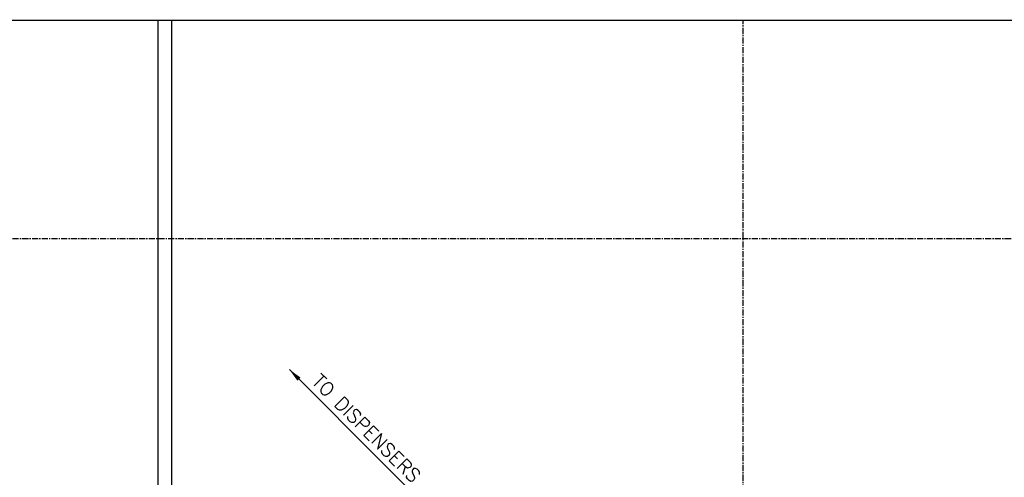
# Model space of a CAD drawing. Extents: x -750 to 90, y 3202 to 3394.
# Tile 50 of 72: x -320 to -239, y 3356 to 3394. Entities that reach past the tile are written whole.
import ezdxf

# ---------------------------------------------------------------- set-up
doc = ezdxf.new("R2010")
doc.units = 0
doc.header["$MEASUREMENT"] = 0
doc.linetypes.add('CENTER1', pattern=[0.6625, 0.5, -0.075, 0.0125, -0.075])
doc.layers.add('FREEZE-ALWAYS', color=7, linetype='CONTINUOUS')
doc.layers.add('TEXT', color=3, linetype='CONTINUOUS')
doc.layers.add('FREEZE-LINES', color=8, linetype='CONTINUOUS', plot=False)
doc.styles.add('SIMPLEX', font='simplex')
doc.dimstyles.new('DIM12', dxfattribs={"dimscale": 12, "dimtxt": 0.09375, "dimasz": 0.09375, "dimexe": 0.0625, "dimexo": 0.0625, "dimgap": 0.0625, "dimtad": 1, "dimdec": 4, "dimzin": 3, "dimdsep": 46, "dimlunit": 4, "dimtxsty": 'SIMPLEX', "dimcen": 0, "dimclrd": 3, "dimclre": 3, "dimclrt": 3, "dimadec": 0, "dimazin": 0, "dimtfac": 1, "dimtdec": 4, "dimtmove": 0, "dimatfit": 3, "dimfxl": 1, "dimfrac": 2, "dimtolj": 1, "dimtzin": 3, "dimarcsym": 0})

msp = doc.modelspace()

# ---------------------------------------------------------------- linework, layer by layer
at = {"layer": 'FREEZE-ALWAYS', "color": 60, "linetype": 'Continuous'}
msp.add_lwpolyline([(-462.08631, 3393.81703), (-198.08631, 3393.81703), (-198.08631, 3201.81703), (-462.08631, 3201.81703)], close=True, dxfattribs=at)
at = {"layer": 'FREEZE-LINES', "color": 8, "linetype": 'Continuous'}
for p, q in [((-308.19746, 3253.50724), (-308.19746, 3393.86845)), ((-307.08631, 3253.50724), (-307.08631, 3393.86845))]:
    msp.add_line(p, q, dxfattribs=at)
at = {"layer": 'FREEZE-LINES', "color": 8, "linetype": 'CENTER1'}
for p, q in [((-260.08631, 3253.50724), (-260.08631, 3393.81703)), ((-198.08631, 3375.81703), (-330.08631, 3375.81703))]:
    msp.add_line(p, q, dxfattribs=at)

# ---------------------------------------------------------------- texts
at = {"layer": 'TEXT', "linetype": 'Continuous', "insert": (-295.65272, 3364.00022), "char_height": 1.125, "width": 15.8502653, "attachment_point": 7, "rotation": 315, "style": 'SIMPLEX'}
msp.add_mtext('TO DISPENSERS', dxfattribs=at)

# ---------------------------------------------------------------- leaders
at = {"layer": 'TEXT'}
msp.add_leader([(-297.42153, 3365.06378), (-289.33482, 3356.97706), (-285.58131, 3353.22356)], dimstyle='DIM12', dxfattribs=at)

doc.saveas('drawing.dxf')
